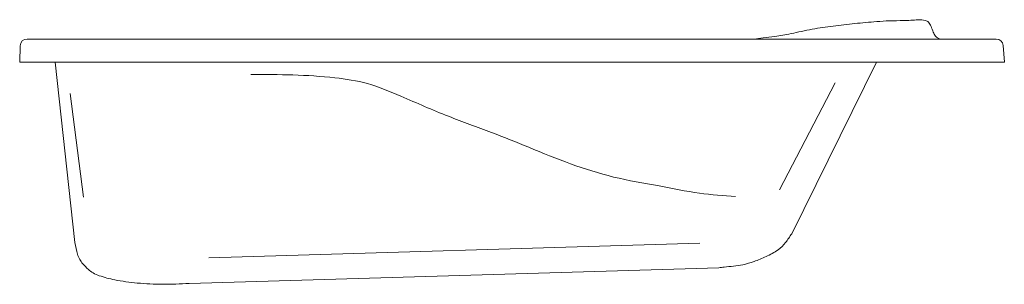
# Model space of a CAD drawing. Extents: x 0 to 1.7, y 0 to 0.46.
import ezdxf

# ---------------------------------------------------------------- set-up
doc = ezdxf.new("R2010")
doc.units = 0
doc.header["$LTSCALE"] = 50
doc.header["$MEASUREMENT"] = 0
doc.layers.add('BLOCKS', color=3, linetype='Continuous')

msp = doc.modelspace()

# ---------------------------------------------------------------- linework, layer by layer
at = {"layer": 'BLOCKS', "lineweight": 0}
for p, q in [((0, 0.3833), (0.0008, 0.4117)), ((1.69, 0.4233), (0.0128, 0.4233)), ((1.7041, 0.3833), (1.7019, 0.4122)), ((1.7041, 0.3833), (0, 0.3833)), ((0.0613, 0.3833), (0.0955, 0.0706)), ((1.4826, 0.3833), (1.3361, 0.0861)), ((1.4113, 0.3475), (1.3151, 0.1618)), ((0.1102, 0.1496), (0.0874, 0.3289)), ((1.1771, 0.0698), (0.3274, 0.0445)), ((0.2933, 0), (1.2099, 0.0271))]:
    msp.add_line(p, q, dxfattribs=at)
for centre, start, end in [((0.0128, 0.4113), 90, 178.4057), ((1.69, 0.4113), 4.2059, 90)]:
    msp.add_arc(centre, 0.012, start, end, dxfattribs=at)
for points in [[(1.2712, 0.4233), (1.2866, 0.4251), (1.3068, 0.4278), (1.3349, 0.4326), (1.3717, 0.4403), (1.4079, 0.4456), (1.4452, 0.45), (1.4832, 0.4534), (1.5051, 0.4548), (1.5297, 0.4552), (1.5547, 0.4564), (1.5675, 0.4554), (1.5727, 0.4525), (1.5772, 0.445), (1.5811, 0.4352), (1.585, 0.4283), (1.5929, 0.4233)], [(1.2391, 0.1504), (1.1765, 0.1564), (1.1065, 0.1688), (1.0279, 0.1843), (0.8809, 0.2357), (0.8166, 0.2615), (0.742, 0.2895), (0.6599, 0.3242), (0.6018, 0.346), (0.5456, 0.3561), (0.4002, 0.3621)], [(1.3361, 0.0861), (1.3255, 0.0708), (1.3125, 0.0582), (1.2917, 0.0466), (1.271, 0.038), (1.2513, 0.0323), (1.2192, 0.0282), (1.2099, 0.0271)], [(0.2933, 0), (0.2474, -0.0015), (0.2034, 0.0007), (0.1645, 0.0062), (0.1378, 0.0134), (0.1269, 0.0182), (0.1188, 0.0243), (0.1092, 0.0341), (0.1039, 0.0416), (0.1001, 0.0506), (0.0955, 0.0706)]]:
    msp.add_spline(points, degree=3, dxfattribs=at)

doc.saveas('drawing.dxf')
